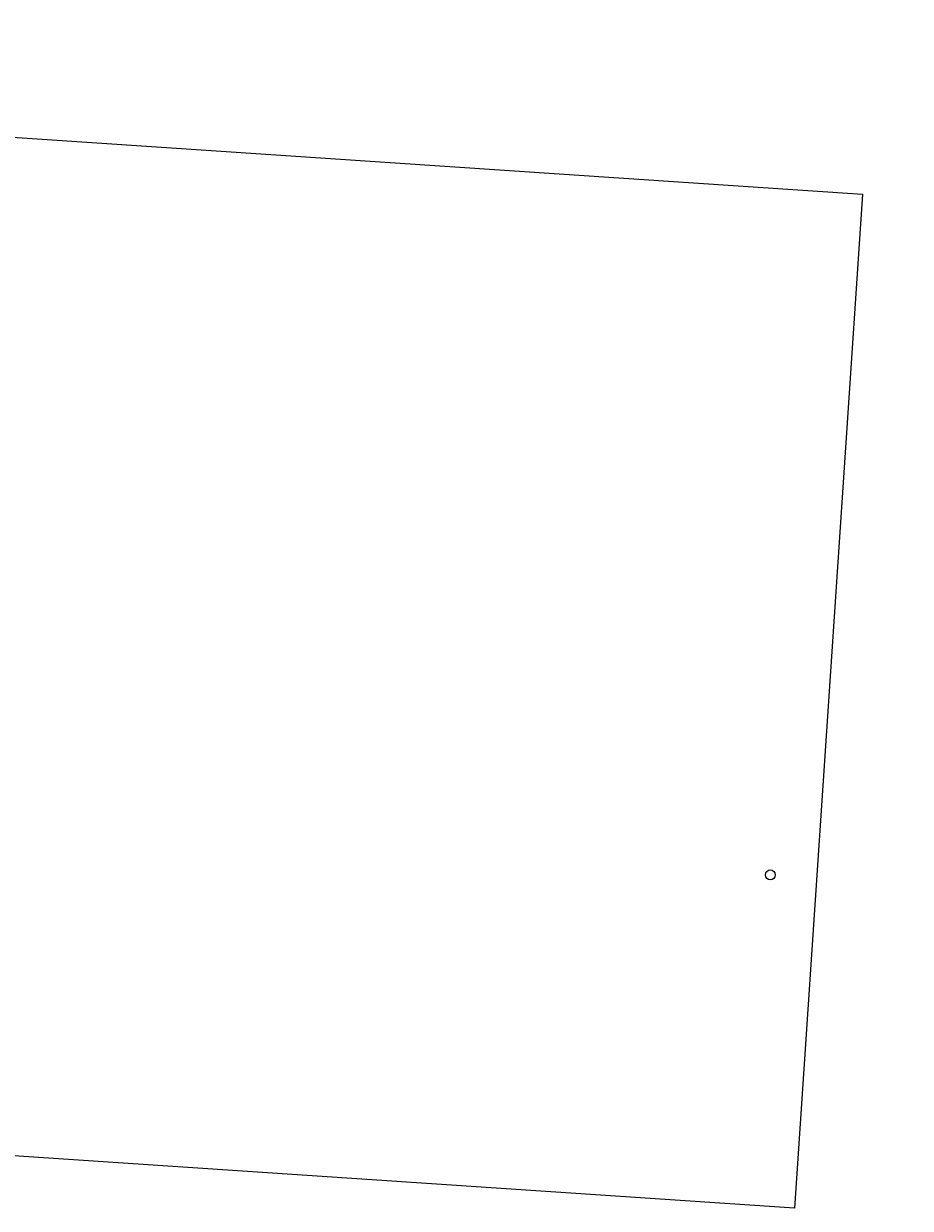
# Model space of a CAD drawing. Header units: metres. Extents: x 4433364 to 4435009, y 5475137 to 5475997.
# Tile 48 of 48: x 4434830 to 4435009, y 5475137 to 5475376. Entities that reach past the tile are written whole.
import ezdxf

# ---------------------------------------------------------------- set-up
doc = ezdxf.new("R2010")
doc.units = ezdxf.units.M
doc.layers.add('GTU_A_Ansichtsfenster', color=6, linetype='Continuous', plot=False)
doc.layers.add('GTU_Hilfslayer', color=3, linetype='Continuous', plot=False)

msp = doc.modelspace()

# ---------------------------------------------------------------- linework, layer by layer
at = {"layer": 'GTU_A_Ansichtsfenster', "linetype": 'Continuous', "ltscale": 2}
msp.add_lwpolyline([(4434486.436, 5475375.651), (4434998.904, 5475341.29), (4434985.19, 5475136.749), (4434421.455, 5475174.548)], close=True, dxfattribs=at)
at = {"layer": 'GTU_Hilfslayer'}
msp.add_circle((4434980.35, 5475203.999), 1, dxfattribs=at)

doc.saveas('drawing.dxf')
